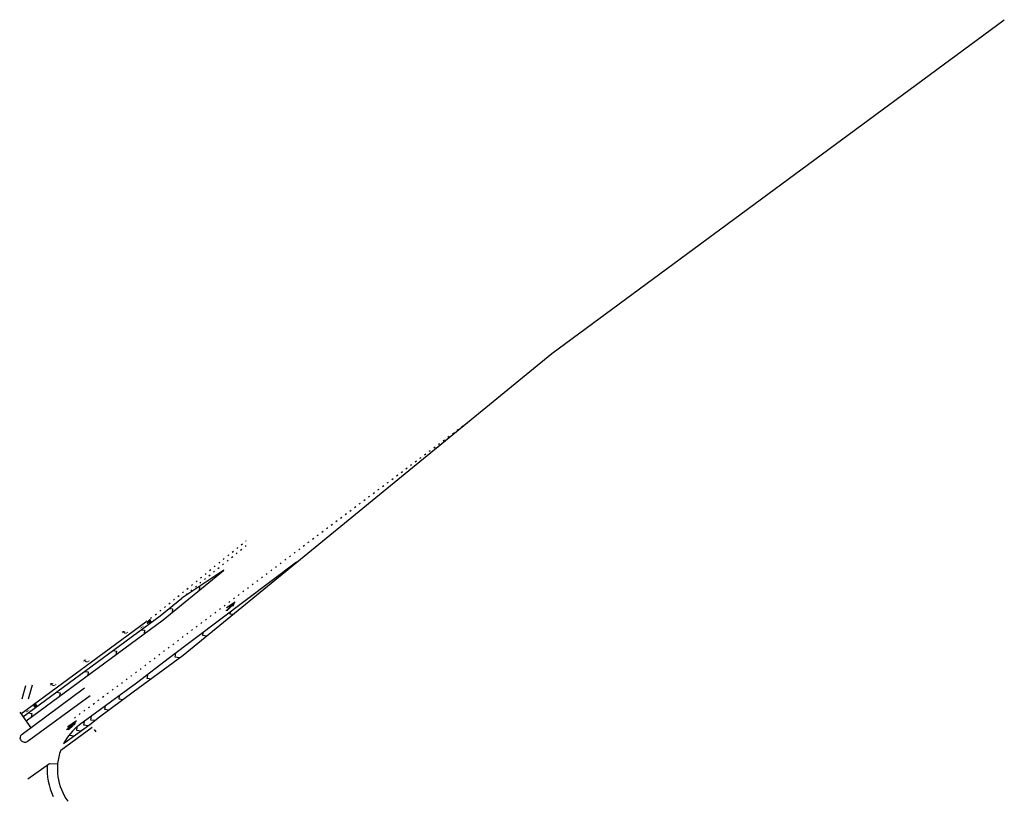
# Model space of a CAD drawing. Extents: x 1490373 to 1515279, y 649283 to 656452.
# Tile 15 of 15: x 1513930 to 1515279, y 653552 to 654622. Entities that reach past the tile are written whole.
import ezdxf

# ---------------------------------------------------------------- set-up
doc = ezdxf.new("R2010")
doc.units = 0
doc.header["$MEASUREMENT"] = 0
doc.linetypes.add('dotted', pattern=[8, 2, -6])
for name, color, linetype in [('E-CHANNELIZING', 110, 'Continuous'), ('MOT-SIGNS', 4, 'Continuous'), ('P-PVMT-MARK', 7, 'Continuous')]:
    doc.layers.add(name, color=color, linetype=linetype)

# ---------------------------------------------------------------- blocks, each defined once
blk = doc.blocks.new('370')
at = {"color": 0, "linetype": 'ByBlock'}
for p, q in [((0, 0.1), (0, -0.1)), ((0, 0), (0.063, 0))]:
    blk.add_line(p, q, dxfattribs=at)

msp = doc.modelspace()

# ---------------------------------------------------------------- hatches: boundary and pattern name
at = {"layer": 'E-CHANNELIZING'}
h = msp.add_hatch(color=256, dxfattribs=at)
h.dxf.hatch_style = 1
h.paths.add_polyline_path([(1514220.752, 653818.548), (1514214.593, 653812.365), (1514211.87, 653812.59), (1514217.544, 653818.286), (1514213.625, 653816.75), (1514225.496, 653824.789), (1514223.469, 653818.983)])
at = {"layer": 'E-CHANNELIZING', "linetype": 'Continuous', "lineweight": 0}
h = msp.add_hatch(color=256, dxfattribs=at)
h.dxf.hatch_style = 1
h.paths.add_polyline_path([(1514095.191, 653788.429), (1514098.398, 653789.447), (1514097.458, 653789.709), (1514100.165, 653791.73), (1514099.768, 653792.261), (1514097.062, 653790.24), (1514097.077, 653791.216)])
at = {"layer": 'E-CHANNELIZING'}
h = msp.add_hatch(color=256, dxfattribs=at)
edge = h.paths.add_edge_path()
edge.add_line((1514104.982, 653796.741), (1514105.195, 653796.409))
edge.add_ellipse((1514105.255, 653796.455), major_axis=(0.0601, 0.0469), ratio=0.33333333, start_angle=178.216943, end_angle=303.226353)
edge.add_line((1514105.301, 653796.464), (1514105.343, 653796.514))
edge.add_line((1514105.343, 653796.514), (1514105.397, 653796.672))
edge.add_ellipse((1514105.336, 653796.64), major_axis=(0.0601, 0.0469), ratio=0.3333333, start_angle=-27.041002, end_angle=-10.008335)
edge.add_line((1514105.398, 653796.682), (1514105.373, 653796.827))
edge.add_line((1514105.373, 653796.827), (1514105.269, 653796.873))
edge.add_line((1514105.269, 653796.873), (1514105.152, 653796.872))
edge.add_line((1514105.152, 653796.872), (1514105.063, 653796.829))
edge.add_ellipse((1514105.043, 653796.787), major_axis=(0.0601, 0.0469), ratio=0.33333333, start_angle=56.904746, end_angle=178.216943)
at = {"layer": 'E-CHANNELIZING', "linetype": 'Continuous', "lineweight": 0}
h = msp.add_hatch(color=256, dxfattribs=at)
h.dxf.hatch_style = 1
edge = h.paths.add_edge_path()
edge.add_arc((1514075.193, 653784.519), 3.281, -504.492553, -413.584063, ccw=False)
edge.add_line((1514072.522, 653782.614), (1514072.522, 653782.613))
edge.add_line((1514072.522, 653782.613), (1514072.126, 653783.15))
edge.add_line((1514072.126, 653783.15), (1514070.719, 653781.284))
edge.add_line((1514070.719, 653781.284), (1514070.999, 653785.217))
edge.add_line((1514070.999, 653785.217), (1514075.414, 653785.161))
edge.add_line((1514075.414, 653785.161), (1514073.414, 653784.1))
edge.add_line((1514073.414, 653784.1), (1514073.831, 653783.534))
edge.add_arc((1514075.68, 653784.897), 2.297, -503.584063, -413.584063)
edge.add_line((1514077.043, 653783.049), (1514078.542, 653784.155))
edge.add_line((1514078.542, 653784.155), (1514079.136, 653783.35))
edge.add_line((1514079.136, 653783.35), (1514077.141, 653781.879))
h = msp.add_hatch(color=256, dxfattribs=at)
h.dxf.hatch_style = 1
edge = h.paths.add_edge_path()
edge.add_arc((1514022.081, 653745.339), 3.281, -504.492553, -413.584063, ccw=False)
edge.add_line((1514019.41, 653743.433), (1514019.41, 653743.433))
edge.add_line((1514019.41, 653743.433), (1514019.014, 653743.969))
edge.add_line((1514019.014, 653743.969), (1514017.607, 653742.103))
edge.add_line((1514017.607, 653742.103), (1514017.886, 653746.037))
edge.add_line((1514017.886, 653746.037), (1514022.302, 653745.981))
edge.add_line((1514022.302, 653745.981), (1514020.302, 653744.919))
edge.add_line((1514020.302, 653744.919), (1514020.719, 653744.353))
edge.add_arc((1514022.567, 653745.717), 2.297, -503.584063, -413.584063)
edge.add_line((1514023.931, 653743.869), (1514025.43, 653744.975))
edge.add_line((1514025.43, 653744.975), (1514026.024, 653744.17))
edge.add_line((1514026.024, 653744.17), (1514024.029, 653742.698))
h = msp.add_hatch(color=256, dxfattribs=at)
h.dxf.hatch_style = 1
edge = h.paths.add_edge_path()
edge.add_arc((1513976.63, 653712.993), 3.281, -504.492553, -413.584063, ccw=False)
edge.add_line((1513973.959, 653711.087), (1513973.959, 653711.087))
edge.add_line((1513973.959, 653711.087), (1513973.563, 653711.624))
edge.add_line((1513973.563, 653711.624), (1513972.156, 653709.757))
edge.add_line((1513972.156, 653709.757), (1513972.435, 653713.691))
edge.add_line((1513972.435, 653713.691), (1513976.851, 653713.635))
edge.add_line((1513976.851, 653713.635), (1513974.85, 653712.573))
edge.add_line((1513974.85, 653712.573), (1513975.268, 653712.008))
edge.add_arc((1513977.116, 653713.371), 2.297, -503.584063, -413.584063)
edge.add_line((1513978.48, 653711.523), (1513979.979, 653712.629))
edge.add_line((1513979.979, 653712.629), (1513980.573, 653711.824))
edge.add_line((1513980.573, 653711.824), (1513978.578, 653710.353))
h = msp.add_hatch(color=256, dxfattribs=at)
h.dxf.hatch_style = 1
h.paths.add_polyline_path([(1513938.535, 653673.642), (1513941.782, 653674.525), (1513940.854, 653674.827), (1513943.643, 653676.732), (1513943.269, 653677.279), (1513940.481, 653675.373), (1513940.537, 653676.348)])
at = {"layer": 'E-CHANNELIZING'}
h = msp.add_hatch(color=256, dxfattribs=at)
h.dxf.hatch_style = 1
h.paths.add_polyline_path([(1514003.284, 653655.787), (1513997.125, 653649.604), (1513994.402, 653649.829), (1514000.076, 653655.525), (1513996.157, 653653.99), (1514008.028, 653662.028), (1514006.001, 653656.222)])

# ---------------------------------------------------------------- linework, layer by layer
for points in [[(1513990.448, 653630.837), (1514026.558, 653657.223), (1514039.575, 653667.546), (1514085.513, 653701.634), (1514154.074, 653752.211), (1514658.967, 654165.052), (1515278.836, 654622.323)], [(1513986.404, 653621.688), (1514029.587, 653653.244)], [(1513941.606, 653582.651), (1513971.134, 653603.82), (1513982.205, 653603.105)]]:
    msp.add_lwpolyline(points, dxfattribs=at)
at = {"layer": 'E-CHANNELIZING', "linetype": 'dotted', "flags": 128}
msp.add_lwpolyline([(1514005.221, 653666.014), (1514083.094, 653723.46), (1514128.255, 653757.795, -0.00110527), (1514128.273, 653757.808), (1514351.974, 653926.327), (1514543.027, 654070.25)], format="xyb", dxfattribs=at)
for points in [[(1514103.015, 653797.803), (1514119.468, 653809.94), (1514240.616, 653908.826)], [(1514152.25, 653830.244), (1514243.588, 653904.797)]]:
    msp.add_lwpolyline(points, dxfattribs=at)
at = {"layer": 'E-CHANNELIZING'}
for points in [[(1514309.598, 653879.38), (1514135.505, 653748.233), (1514090.288, 653713.855), (1514012.345, 653656.358, 0.11353541), (1513990.448, 653630.837, 0.11353541)], [(1513986.404, 653621.688, 0.24982421), (1513996.253, 653551.835)], [(1513968.045, 653601.605, 0.12481351), (1513976.108, 653558.603)]]:
    msp.add_lwpolyline(points, format="xyb", dxfattribs=at)
at = {"layer": 'E-CHANNELIZING', "flags": 128}
msp.add_lwpolyline([(1513938.911, 653661.833), (1514126.73, 653800.385, 0.01224763), (1514126.923, 653800.536), (1514209.482, 653867.924, -0.02549475), (1514209.893, 653868.225), (1514152.25, 653830.244)], format="xyb", dxfattribs=at)
for points in [[(1514175.696, 653845.693), (1514176.613, 653845.612), (1514176.178, 653840.681)], [(1513934.755, 653667.466), (1514122.535, 653805.99), (1514152.25, 653830.244)], [(1514134.497, 653815.695), (1514139.427, 653815.26), (1514138.992, 653810.329)], [(1514222.095, 653807.831), (1514218.731, 653808.338), (1514219.172, 653811.261)], [(1513931.787, 653671.49), (1514103.015, 653797.803)], [(1514096.466, 653786.759), (1514101.361, 653786.02), (1514100.622, 653781.126)], [(1514185.68, 653778.055), (1514180.917, 653778.774), (1514181.541, 653782.913)], [(1514057.839, 653758.264), (1514062.734, 653757.525), (1514061.995, 653752.631)], [(1514148.848, 653748.356), (1514143.117, 653749.221), (1514143.925, 653754.575)], [(1514019.212, 653729.769), (1514024.107, 653729.031), (1514023.368, 653724.136)], [(1514110.237, 653719.308), (1514104.978, 653720.102), (1514105.758, 653725.267)], [(1513938.294, 653710.128), (1513933.322, 653691.787)], [(1513947.139, 653710.711), (1513941.978, 653691.735)], [(1513980.585, 653701.275), (1513985.48, 653700.536), (1513984.741, 653695.642)], [(1514071.61, 653690.813), (1514066.351, 653691.607), (1514067.131, 653696.772)], [(1514051.827, 653676.637), (1514047.038, 653677.36), (1514047.817, 653682.525)], [(1513930.264, 653673.749), (1513945.569, 653652.656)], [(1513941.958, 653672.78), (1513946.853, 653672.041), (1513946.114, 653667.147)], [(1514032.983, 653662.318), (1514027.724, 653663.112), (1514028.504, 653668.278)], [(1514013.971, 653648.026), (1514008.411, 653648.865), (1514009.167, 653653.879)], [(1514023.704, 653655.138), (1514018.067, 653655.989), (1514018.847, 653661.154)], [(1514004.238, 653640.913), (1513998.754, 653641.741), (1513999.063, 653643.789)]]:
    msp.add_lwpolyline(points, dxfattribs=at)
at = {"layer": 'E-CHANNELIZING', "color": 2, "linetype": 'Continuous', "flags": 128}
msp.add_lwpolyline([(1514026.972, 653696.208), (1513940.64, 653633.201, -0.19784372), (1513935.83, 653632.655, -0.18633824), (1513932.101, 653635.532, -0.25401332), (1513931.606, 653641.314, -0.13635256), (1513933.661, 653643.839), (1514019.048, 653707.065)], format="xyb", dxfattribs=at)
at = {"layer": 'P-PVMT-MARK', "color": 7}
for p, q in [((1514225.496, 653824.789), (1514213.625, 653816.75)), ((1514000.076, 653655.525), (1513994.402, 653649.829)), ((1514008.028, 653662.028), (1513996.157, 653653.99)), ((1513996.157, 653653.99), (1514000.076, 653655.525)), ((1513997.125, 653649.604), (1514003.284, 653655.787))]:
    msp.add_line(p, q, dxfattribs=at)
at = {"layer": 'P-PVMT-MARK'}
for p, q in [((1514104.982, 653796.741), (1514105.195, 653796.409)), ((1514105.152, 653796.872), (1514105.063, 653796.829)), ((1514105.188, 653795.39), (1514105.063, 653795.586)), ((1514105.269, 653796.873), (1514105.152, 653796.872)), ((1514105.534, 653795.535), (1514105.188, 653795.39)), ((1514105.373, 653796.827), (1514105.269, 653796.873)), ((1514105.301, 653796.464), (1514105.343, 653796.514)), ((1514105.343, 653796.514), (1514105.397, 653796.672)), ((1514105.398, 653796.682), (1514105.373, 653796.827)), ((1514105.374, 653796.781), (1514105.782, 653797.028)), ((1514105.751, 653795.777), (1514105.534, 653795.535)), ((1514105.751, 653795.777), (1514105.725, 653795.761)), ((1514105.779, 653795.793), (1514105.751, 653795.777)), ((1514105.817, 653795.815), (1514105.779, 653795.793)), ((1514105.782, 653797.028), (1514107.46, 653799.117)), ((1514108.311, 653798.558), (1514105.782, 653797.028)), ((1514105.782, 653797.028), (1514106.396, 653796.158)), ((1514105.869, 653795.846), (1514105.817, 653795.815)), ((1514105.943, 653795.89), (1514105.869, 653795.846)), ((1514106.045, 653795.951), (1514105.943, 653795.89)), ((1514106.182, 653796.031), (1514106.045, 653795.951)), ((1514106.359, 653796.136), (1514106.182, 653796.031)), ((1514106.581, 653796.267), (1514106.359, 653796.136)), ((1514106.839, 653796.418), (1514106.581, 653796.267)), ((1514106.725, 653796.371), (1514108.311, 653798.558)), ((1514107.125, 653796.582), (1514106.839, 653796.418)), ((1514107.428, 653796.751), (1514107.125, 653796.582)), ((1514107.737, 653796.918), (1514107.428, 653796.751)), ((1514107.46, 653799.117), (1514108.311, 653798.558)), ((1514107.771, 653798.028), (1514107.708, 653798.126)), ((1514108.044, 653797.074), (1514107.737, 653796.918)), ((1514107.743, 653798.078), (1514108.311, 653798.558)), ((1514108.337, 653797.213), (1514108.044, 653797.074)), ((1514108.311, 653798.558), (1514108.776, 653798.952)), ((1514108.606, 653797.327), (1514108.337, 653797.213)), ((1514108.805, 653798.903), (1514108.742, 653799.001)), ((1513949.477, 653681.79), (1513951.241, 653683.807)), ((1513952.068, 653683.213), (1513949.477, 653681.79)), ((1513950.392, 653681.094), (1513952.068, 653683.213)), ((1513951.11, 653681.445), (1513950.8, 653681.288)), ((1513951.426, 653681.598), (1513951.11, 653681.445)), ((1513951.241, 653683.807), (1513952.068, 653683.213)), ((1513951.739, 653681.742), (1513951.426, 653681.598)), ((1513951.506, 653682.706), (1513951.447, 653682.807)), ((1513951.48, 653682.757), (1513952.068, 653683.213)), ((1513952.037, 653681.868), (1513951.739, 653681.742)), ((1513952.311, 653681.971), (1513952.037, 653681.868)), ((1513952.068, 653683.213), (1513952.549, 653683.587)), ((1513952.576, 653683.536), (1513952.517, 653683.637))]:
    msp.add_line(p, q, dxfattribs=at)
for centre, major_axis, ratio, start_param, end_param in [((1514105.043, 653796.787), (0.0601, 0.0469), 0.33333333, 0.99317518, 3.11047243), ((1514105.255, 653796.455), (0.0601, 0.0469), 0.33333333, 3.11047244, 5.29229824), ((1514105.336, 653796.64), (0.0601, 0.0469), 0.3333333, -0.47195453, -0.1746784), ((1514107.46, 653799.117), (1.501, 1.171), 0.33333333, 1.57079633, 7.85398163), ((1514107.46, 653799.117), (1.429, 1.115), 0.33333333, 1.5396761, 4.68126876), ((1514107.46, 653799.117), (1.363, 1.064), 0.33333333, 1.57079633, 7.85398163), ((1514108.606, 653797.327), (1.501, 1.171), 0.33333333, 1.57079633, 7.85398163), ((1514108.606, 653797.327), (1.429, 1.115), 0.33333333, 1.5396761, 4.68126876), ((1514108.606, 653797.327), (1.363, 1.064), 0.33333333, 1.57079633, 7.85398163), ((1514107.46, 653799.117), (1.429, 1.115), 0.33333333, 4.68126876, 7.82286141), ((1514107.46, 653799.117), (0.0751, 0.0586), 0.33333333, 0.06487288, 3.20646554), ((1514107.46, 653799.117), (0.0751, 0.0586), 0.33333333, 3.20646554, 6.34805819), ((1514108.311, 653798.558), (0.0751, 0.0586), 0.33333333, 0.06487289, 3.20646554), ((1514108.311, 653798.558), (0.0751, 0.0586), 0.33333333, 3.20646554, 6.34805819), ((1514108.606, 653797.327), (1.429, 1.115), 0.33333333, 4.68126876, 7.82286141), ((1514108.609, 653797.322), (0.0751, 0.0586), 0.33333333, 0.06487288, 3.20646553), ((1514108.609, 653797.322), (0.0751, 0.0586), 0.33333333, 3.20646554, 6.3480582), ((1513951.241, 653683.807), (1.475, 1.054), 0.33333333, 1.5396761, 4.68126876), ((1513952.311, 653681.971), (1.475, 1.054), 0.33333333, 1.5396761, 4.68126876), ((1513951.241, 653683.807), (1.475, 1.054), 0.33333333, 4.68126876, 7.82286141), ((1513951.241, 653683.807), (0.0775, 0.0554), 0.33333333, 0.06487288, 3.20646554), ((1513951.241, 653683.807), (0.0775, 0.0554), 0.33333333, 3.20646554, 6.34805819), ((1513952.068, 653683.213), (0.0775, 0.0554), 0.33333333, 0.06487288, 3.20646553), ((1513952.068, 653683.213), (0.0775, 0.0554), 0.33333333, 3.20646554, 6.34805819), ((1513952.311, 653681.971), (1.475, 1.054), 0.33333333, 4.68126876, 7.82286141), ((1513952.314, 653681.965), (0.0775, 0.0554), 0.33333333, 0.06487288, 3.20646554), ((1513952.314, 653681.965), (0.0775, 0.0554), 0.33333333, 3.20646554, 6.34805819)]:
    msp.add_ellipse(centre, major_axis=major_axis, ratio=ratio, start_param=start_param, end_param=end_param, dxfattribs=at)

# ---------------------------------------------------------------- block references
at = {"layer": 'MOT-SIGNS', "xscale": 20, "yscale": 20, "zscale": 20, "rotation": 36.4158500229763}
msp.add_blockref('370', (1514033.233, 653648.402), dxfattribs=at)

doc.saveas('drawing.dxf')
